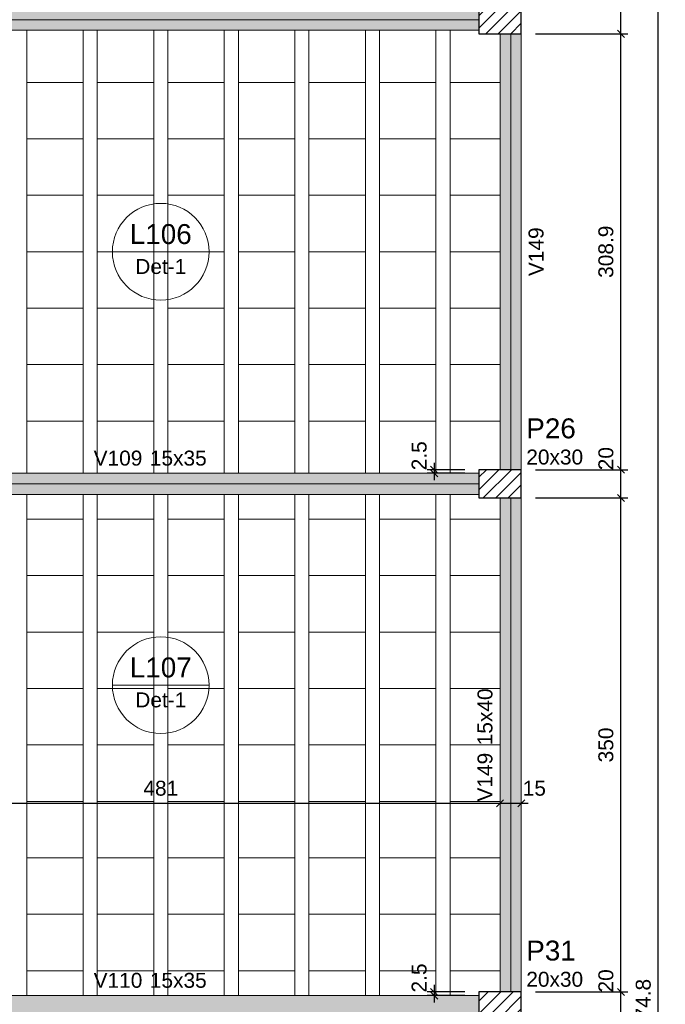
# Model space of a CAD drawing. Header units: millimetres. Extents: x 0 to 119, y 0 to 84.
# Tile 31 of 35: x 72.5 to 81.66, y 54.75 to 68.71. Entities that reach past the tile are written whole.
import ezdxf

# ---------------------------------------------------------------- set-up
doc = ezdxf.new("R2010")
doc.units = ezdxf.units.MM
doc.header["$MEASUREMENT"] = 0
doc.linetypes.add('NULL', pattern=[0])
doc.layers.get('0').update_dxf_attribs({"lineweight": 18})
for name, color, linetype, lineweight in [('FO-Cotas', 5, 'Continuous', 5), ('FO-Eixos', 5, 'Continuous', 5), ('FO-Hachura pilar que passa', 19, 'Continuous', 5), ('FO-Hachura viga', 43, 'Continuous', 5), ('FO-Hachuras das lajes', 1, 'Continuous', 20), ('FO-Pilares', 4, 'Continuous', 30), ('FO-Textos das lajes', 3, 'Continuous', 20), ('FO-Textos das vigas', 7, 'Continuous', 5), ('FO-Textos dos pilares', 7, 'Continuous', 5), ('FO-Vigas', 1, 'Continuous', 20)]:
    doc.layers.add(name, color=color, linetype=linetype, lineweight=lineweight)
doc.styles.add('Arial', font='txt')
doc.dimstyles.new('UM_50.000000', dxfattribs={"dimtxt": 0.18, "dimasz": 0.1, "dimexe": 0.1, "dimexo": 0.2, "dimgap": 0, "dimtad": 1, "dimtih": 1, "dimtoh": 1, "dimdec": 1, "dimlfac": 50, "dimzin": 0, "dimdsep": 46, "dimtxsty": 'Standard', "dimcen": 0.09, "dimdle": 0.1, "dimadec": 1, "dimazin": 2, "dimtfac": 1, "dimtdec": 4, "dimtofl": 0, "dimtmove": 0, "dimatfit": 3, "dimfxl": 1, "dimtolj": 1, "dimarcsym": 0})

# ---------------------------------------------------------------- blocks, each defined once
blk = doc.blocks.new('_Oblique')
at = {"color": 0, "linetype": 'ByBlock', "lineweight": -2}
blk.add_line((-0.5, -0.5), (0.5, 0.5), dxfattribs=at)
blk = doc.blocks.new('*D70')
at = {"layer": 'Defpoints', "color": 0}
for p in [(79.615, 54.928), (81.027, 54.928), (79.615, 54.528)]:
    blk.add_point(p, dxfattribs=at)
at = {"layer": 'FO-Cotas', "color": 0, "lineweight": -2}
for p, q in [((81.027, 54.428), (81.027, 55.028)), ((79.815, 54.928), (81.127, 54.928)), ((79.815, 54.528), (81.127, 54.528))]:
    blk.add_line(p, q, dxfattribs=at)
at = {"layer": 'FO-Cotas', "color": 0, "lineweight": -2, "xscale": 0.1, "yscale": 0.1, "zscale": 0.1}
for p, rotation in [((81.027, 54.928), 90), ((81.027, 54.528), 270)]:
    blk.add_blockref('_Oblique', p, dxfattribs=dict(at, rotation=rotation))
at = {"layer": 'FO-Cotas', "color": 7, "insert": (80.815, 55.085), "char_height": 0.2118, "attachment_point": 5, "rotation": 90, "style": 'Arial'}
blk.add_mtext('\\A1;20', dxfattribs=at)
blk = doc.blocks.new('*D71')
at = {"layer": 'Defpoints', "color": 0}
for p in [(79.615, 61.928), (81.027, 61.928), (79.615, 54.928)]:
    blk.add_point(p, dxfattribs=at)
at = {"layer": 'FO-Cotas', "color": 0, "lineweight": -2}
for p, q in [((81.027, 54.828), (81.027, 62.028)), ((79.815, 61.928), (81.127, 61.928)), ((79.815, 54.928), (81.127, 54.928))]:
    blk.add_line(p, q, dxfattribs=at)
at = {"layer": 'FO-Cotas', "color": 0, "lineweight": -2, "xscale": 0.1, "yscale": 0.1, "zscale": 0.1}
for p, rotation in [((81.027, 61.928), 90), ((81.027, 54.928), 270)]:
    blk.add_blockref('_Oblique', p, dxfattribs=dict(at, rotation=rotation))
at = {"layer": 'FO-Cotas', "color": 7, "insert": (80.815, 58.428), "char_height": 0.2118, "attachment_point": 5, "rotation": 90, "style": 'Arial'}
blk.add_mtext('\\A1;350', dxfattribs=at)
blk = doc.blocks.new('*D72')
at = {"layer": 'Defpoints', "color": 0}
for p in [(79.615, 62.328), (81.027, 62.328), (79.615, 61.928)]:
    blk.add_point(p, dxfattribs=at)
at = {"layer": 'FO-Cotas', "color": 0, "lineweight": -2}
for p, q in [((81.027, 61.828), (81.027, 62.428)), ((79.815, 62.328), (81.127, 62.328)), ((79.815, 61.928), (81.127, 61.928))]:
    blk.add_line(p, q, dxfattribs=at)
at = {"layer": 'FO-Cotas', "color": 0, "lineweight": -2, "xscale": 0.1, "yscale": 0.1, "zscale": 0.1}
for p, rotation in [((81.027, 62.328), 90), ((81.027, 61.928), 270)]:
    blk.add_blockref('_Oblique', p, dxfattribs=dict(at, rotation=rotation))
at = {"layer": 'FO-Cotas', "color": 7, "insert": (80.815, 62.485), "char_height": 0.2118, "attachment_point": 5, "rotation": 90, "style": 'Arial'}
blk.add_mtext('\\A1;20', dxfattribs=at)
blk = doc.blocks.new('*D73')
at = {"layer": 'Defpoints', "color": 0}
for p in [(79.615, 68.505), (81.027, 68.505), (79.615, 62.328)]:
    blk.add_point(p, dxfattribs=at)
at = {"layer": 'FO-Cotas', "color": 0, "lineweight": -2}
for p, q in [((79.815, 68.505), (81.127, 68.505)), ((81.027, 62.228), (81.027, 68.605)), ((79.815, 62.328), (81.127, 62.328))]:
    blk.add_line(p, q, dxfattribs=at)
at = {"layer": 'FO-Cotas', "color": 0, "lineweight": -2, "xscale": 0.1, "yscale": 0.1, "zscale": 0.1}
for p, rotation in [((81.027, 68.505), 90), ((81.027, 62.328), 270)]:
    blk.add_blockref('_Oblique', p, dxfattribs=dict(at, rotation=rotation))
at = {"layer": 'FO-Cotas', "color": 7, "insert": (80.815, 65.417), "char_height": 0.2118, "attachment_point": 5, "rotation": 90, "style": 'Arial'}
blk.add_mtext('\\A1;308.9', dxfattribs=at)
blk = doc.blocks.new('*D74')
at = {"layer": 'Defpoints', "color": 0}
for p in [(79.615, 68.905), (81.027, 68.905), (79.615, 68.505)]:
    blk.add_point(p, dxfattribs=at)
at = {"layer": 'FO-Cotas', "color": 0, "lineweight": -2}
for p, q in [((81.027, 68.405), (81.027, 69.005)), ((79.815, 68.905), (81.127, 68.905)), ((79.815, 68.505), (81.127, 68.505))]:
    blk.add_line(p, q, dxfattribs=at)
at = {"layer": 'FO-Cotas', "color": 0, "lineweight": -2, "xscale": 0.1, "yscale": 0.1, "zscale": 0.1}
for p, rotation in [((81.027, 68.905), 90), ((81.027, 68.505), 270)]:
    blk.add_blockref('_Oblique', p, dxfattribs=dict(at, rotation=rotation))
at = {"layer": 'FO-Cotas', "color": 7, "insert": (80.815, 69.063), "char_height": 0.2118, "attachment_point": 5, "rotation": 90, "style": 'Arial'}
blk.add_mtext('\\A1;20', dxfattribs=at)
blk = doc.blocks.new('*D79')
at = {"layer": 'Defpoints', "color": 0}
for p in [(79.615, 75.408), (81.557, 75.408), (79.615, 33.913)]:
    blk.add_point(p, dxfattribs=at)
at = {"layer": 'FO-Cotas', "color": 0, "lineweight": -2}
for p, q in [((81.557, 33.813), (81.557, 75.508)), ((79.815, 75.408), (81.657, 75.408)), ((79.815, 33.913), (81.657, 33.913))]:
    blk.add_line(p, q, dxfattribs=at)
at = {"layer": 'FO-Cotas', "color": 0, "lineweight": -2, "xscale": 0.1, "yscale": 0.1, "zscale": 0.1}
for p, rotation in [((81.557, 75.408), 90), ((81.557, 33.913), 270)]:
    blk.add_blockref('_Oblique', p, dxfattribs=dict(at, rotation=rotation))
at = {"layer": 'FO-Cotas', "color": 7, "insert": (81.345, 54.661), "char_height": 0.2118, "attachment_point": 5, "rotation": 90, "style": 'Arial'}
blk.add_mtext('\\A1;2074.8', dxfattribs=at)
blk = doc.blocks.new('*D116')
at = {"layer": 'Defpoints', "color": 0}
for p in [(69.695, 57.602), (79.315, 57.602), (79.315, 57.602)]:
    blk.add_point(p, dxfattribs=at)
at = {"layer": 'FO-Cotas', "color": 0, "lineweight": -2}
blk.add_line((69.595, 57.602), (79.415, 57.602), dxfattribs=at)
at = {"layer": 'FO-Cotas', "color": 0, "lineweight": -2, "xscale": 0.1, "yscale": 0.1, "zscale": 0.1, "rotation": 180}
blk.add_blockref('_Oblique', (69.695, 57.602), dxfattribs=at)
at = {"layer": 'FO-Cotas', "color": 0, "lineweight": -2, "xscale": 0.1, "yscale": 0.1, "zscale": 0.1}
blk.add_blockref('_Oblique', (79.315, 57.602), dxfattribs=at)
at = {"layer": 'FO-Cotas', "color": 7, "insert": (74.505, 57.814), "char_height": 0.2118, "attachment_point": 5, "rotation": 0.0057, "style": 'Arial'}
blk.add_mtext('\\A1;481', dxfattribs=at)
blk = doc.blocks.new('*D117')
at = {"layer": 'Defpoints', "color": 0}
for p in [(79.315, 57.602), (79.615, 57.602), (79.615, 57.602)]:
    blk.add_point(p, dxfattribs=at)
at = {"layer": 'FO-Cotas', "color": 0, "lineweight": -2}
blk.add_line((79.215, 57.602), (79.715, 57.602), dxfattribs=at)
at = {"layer": 'FO-Cotas', "color": 0, "lineweight": -2, "xscale": 0.1, "yscale": 0.1, "zscale": 0.1, "rotation": 180}
blk.add_blockref('_Oblique', (79.315, 57.602), dxfattribs=at)
at = {"layer": 'FO-Cotas', "color": 0, "lineweight": -2, "xscale": 0.1, "yscale": 0.1, "zscale": 0.1}
blk.add_blockref('_Oblique', (79.615, 57.602), dxfattribs=at)
at = {"layer": 'FO-Cotas', "color": 7, "insert": (79.8, 57.814), "char_height": 0.2118, "attachment_point": 5, "rotation": 0.0057, "style": 'Arial'}
blk.add_mtext('\\A1;15', dxfattribs=at)
blk = doc.blocks.new('*D223')
at = {"layer": 'Defpoints', "color": 0}
for p in [(78.38, 62.278), (79.015, 62.328), (79.015, 62.278)]:
    blk.add_point(p, dxfattribs=at)
at = {"layer": 'FO-Cotas', "color": 0, "lineweight": -2}
for p, q in [((78.38, 62.428), (78.38, 62.178)), ((78.815, 62.328), (78.28, 62.328)), ((78.815, 62.278), (78.28, 62.278))]:
    blk.add_line(p, q, dxfattribs=at)
at = {"layer": 'FO-Cotas', "color": 0, "lineweight": -2, "xscale": 0.1, "yscale": 0.1, "zscale": 0.1}
for p, rotation in [((78.38, 62.328), 90), ((78.38, 62.278), 270)]:
    blk.add_blockref('_Oblique', p, dxfattribs=dict(at, rotation=rotation))
at = {"layer": 'FO-Cotas', "color": 7, "insert": (78.168, 62.526), "char_height": 0.2118, "attachment_point": 5, "rotation": 90, "style": 'Arial'}
blk.add_mtext('\\A1;2.5', dxfattribs=at)
blk = doc.blocks.new('*D226')
at = {"layer": 'Defpoints', "color": 0}
for p in [(78.38, 54.878), (79.015, 54.928), (79.015, 54.878)]:
    blk.add_point(p, dxfattribs=at)
at = {"layer": 'FO-Cotas', "color": 0, "lineweight": -2}
for p, q in [((78.38, 55.028), (78.38, 54.778)), ((78.815, 54.928), (78.28, 54.928)), ((78.815, 54.878), (78.28, 54.878))]:
    blk.add_line(p, q, dxfattribs=at)
at = {"layer": 'FO-Cotas', "color": 0, "lineweight": -2, "xscale": 0.1, "yscale": 0.1, "zscale": 0.1}
for p, rotation in [((78.38, 54.928), 90), ((78.38, 54.878), 270)]:
    blk.add_blockref('_Oblique', p, dxfattribs=dict(at, rotation=rotation))
at = {"layer": 'FO-Cotas', "color": 7, "insert": (78.168, 55.126), "char_height": 0.2118, "attachment_point": 5, "rotation": 90, "style": 'Arial'}
blk.add_mtext('\\A1;2.5', dxfattribs=at)

msp = doc.modelspace()

# ---------------------------------------------------------------- hatches: boundary and pattern name
at = {"layer": 'FO-Hachura pilar que passa', "linetype": 'Continuous'}
h = msp.add_hatch(dxfattribs=at)
h.set_pattern_fill('ANSI31', color=19, style=0)
h.paths.add_polyline_path([(79.0148, 68.9054), (79.0148, 68.7054), (79.0148, 68.5054), (79.3148, 68.5054), (79.6148, 68.5054), (79.6148, 68.7054), (79.6148, 68.9054), (79.3148, 68.9054)])
h = msp.add_hatch(dxfattribs=at)
h.set_pattern_fill('ANSI31', color=19, style=0)
h.paths.add_polyline_path([(79.0152, 62.3282), (79.0152, 62.1282), (79.0152, 61.9282), (79.3152, 61.9282), (79.6152, 61.9282), (79.6152, 62.1282), (79.6152, 62.3282), (79.3152, 62.3282)])
h = msp.add_hatch(dxfattribs=at)
h.set_pattern_fill('ANSI31', color=19, style=0)
h.paths.add_polyline_path([(79.0152, 54.9282), (79.0152, 54.7282), (79.0152, 54.5282), (79.3152, 54.5282), (79.6152, 54.5282), (79.6152, 54.7282), (79.6152, 54.9282), (79.3152, 54.9282)])
at = {"layer": 'FO-Hachura viga', "linetype": 'Continuous'}
for points in [[(79.0146, 68.8554), (79.0146, 68.8554), (69.6942, 68.8554), (69.6942, 68.5554), (79.0146, 68.5554), (79.0146, 68.8554)], [(79.615, 68.5054), (79.615, 68.5054), (79.315, 68.5054), (79.315, 62.328), (79.615, 62.328), (79.615, 68.5054)], [(79.0152, 62.278), (79.0152, 62.278), (69.6946, 62.278), (69.6946, 61.978), (79.0152, 61.978), (79.0152, 62.278)], [(79.615, 61.928), (79.615, 61.928), (79.315, 61.928), (79.315, 54.9282), (79.615, 54.9282), (79.615, 61.928)], [(79.0152, 54.8782), (79.0152, 54.8782), (69.6946, 54.8782), (69.6946, 54.5782), (79.0152, 54.5782), (79.0152, 54.8782)]]:
    msp.add_hatch(color=43, dxfattribs=at).paths.add_polyline_path(points)

# ---------------------------------------------------------------- linework, layer by layer
at = {"layer": 'FO-Eixos'}
for p, q in [((69.6942, 68.7054), (79.0148, 68.7054)), ((79.465, 62.3282), (79.465, 68.5054)), ((69.6946, 62.1282), (79.0152, 62.1282)), ((79.465, 54.9282), (79.465, 61.9282))]:
    msp.add_line(p, q, dxfattribs=at)
for points in [[(72.605, 68.5552), (72.605, 67.8172), (73.405, 67.8172), (73.405, 68.5552)], [(73.605, 68.5552), (73.605, 67.8172), (74.405, 67.8172), (74.405, 68.5552)], [(74.605, 68.5552), (74.605, 67.8172), (75.405, 67.8172), (75.405, 68.5552)], [(75.605, 68.5552), (75.605, 67.8172), (76.405, 67.8172), (76.405, 68.5552)], [(76.605, 68.5552), (76.605, 67.8172), (77.405, 67.8172), (77.405, 68.5552)], [(77.605, 68.5552), (77.605, 67.8172), (78.405, 67.8172), (78.405, 68.5552)], [(78.605, 68.5552), (78.605, 67.8172), (79.315, 67.8172)], [(79.315, 67.8172), (78.605, 67.8172), (78.605, 67.0172), (79.315, 67.0172)], [(79.315, 67.0172), (78.605, 67.0172), (78.605, 66.2172), (79.315, 66.2172)], [(79.315, 66.2172), (78.605, 66.2172), (78.605, 65.4172), (79.315, 65.4172)], [(79.315, 65.4172), (78.605, 65.4172), (78.605, 64.6172), (79.315, 64.6172)], [(79.315, 64.6172), (78.605, 64.6172), (78.605, 63.8172), (79.315, 63.8172)], [(79.315, 63.8172), (78.605, 63.8172), (78.605, 63.0172), (79.315, 63.0172)], [(73.405, 62.2782), (73.405, 63.0172), (72.605, 63.0172), (72.605, 62.2782)], [(74.405, 62.2782), (74.405, 63.0172), (73.605, 63.0172), (73.605, 62.2782)], [(75.405, 62.2782), (75.405, 63.0172), (74.605, 63.0172), (74.605, 62.2782)], [(76.405, 62.2782), (76.405, 63.0172), (75.605, 63.0172), (75.605, 62.2782)], [(77.405, 62.2782), (77.405, 63.0172), (76.605, 63.0172), (76.605, 62.2782)], [(78.405, 62.2782), (78.405, 63.0172), (77.605, 63.0172), (77.605, 62.2782)], [(79.315, 63.0172), (78.605, 63.0172), (78.605, 62.2782)], [(72.605, 61.9782), (72.605, 61.6282), (73.405, 61.6282), (73.405, 61.9782)], [(73.605, 61.9782), (73.605, 61.6282), (74.405, 61.6282), (74.405, 61.9782)], [(74.605, 61.9782), (74.605, 61.6282), (75.405, 61.6282), (75.405, 61.9782)], [(75.605, 61.9782), (75.605, 61.6282), (76.405, 61.6282), (76.405, 61.9782)], [(76.605, 61.9782), (76.605, 61.6282), (77.405, 61.6282), (77.405, 61.9782)], [(77.605, 61.9782), (77.605, 61.6282), (78.405, 61.6282), (78.405, 61.9782)], [(78.605, 61.9782), (78.605, 61.6282), (79.315, 61.6282)], [(79.315, 61.6282), (78.605, 61.6282), (78.605, 60.8282), (79.315, 60.8282)], [(79.315, 60.8282), (78.605, 60.8282), (78.605, 60.0282), (79.315, 60.0282)], [(79.315, 60.0282), (78.605, 60.0282), (78.605, 59.2282), (79.315, 59.2282)], [(79.315, 59.2282), (78.605, 59.2282), (78.605, 58.4282), (79.315, 58.4282)], [(79.315, 58.4282), (78.605, 58.4282), (78.605, 57.6282), (79.315, 57.6282)], [(79.315, 57.6282), (78.605, 57.6282), (78.605, 56.8282), (79.315, 56.8282)], [(79.315, 56.8282), (78.605, 56.8282), (78.605, 56.0282), (79.315, 56.0282)], [(79.315, 56.0282), (78.605, 56.0282), (78.605, 55.2282), (79.315, 55.2282)], [(73.405, 54.8782), (73.405, 55.2282), (72.605, 55.2282), (72.605, 54.8782)], [(74.405, 54.8782), (74.405, 55.2282), (73.605, 55.2282), (73.605, 54.8782)], [(75.405, 54.8782), (75.405, 55.2282), (74.605, 55.2282), (74.605, 54.8782)], [(76.405, 54.8782), (76.405, 55.2282), (75.605, 55.2282), (75.605, 54.8782)], [(77.405, 54.8782), (77.405, 55.2282), (76.605, 55.2282), (76.605, 54.8782)], [(78.405, 54.8782), (78.405, 55.2282), (77.605, 55.2282), (77.605, 54.8782)], [(79.315, 55.2282), (78.605, 55.2282), (78.605, 54.8782)]]:
    msp.add_lwpolyline(points, dxfattribs=at)
for points in [[(73.405, 67.0172), (73.405, 67.8172), (72.605, 67.8172), (72.605, 67.0172), (73.405, 67.0172)], [(74.405, 67.0172), (74.405, 67.8172), (73.605, 67.8172), (73.605, 67.0172), (74.405, 67.0172)], [(75.405, 67.0172), (75.405, 67.8172), (74.605, 67.8172), (74.605, 67.0172), (75.405, 67.0172)], [(76.405, 67.0172), (76.405, 67.8172), (75.605, 67.8172), (75.605, 67.0172), (76.405, 67.0172)], [(77.405, 67.0172), (77.405, 67.8172), (76.605, 67.8172), (76.605, 67.0172), (77.405, 67.0172)], [(78.405, 67.0172), (78.405, 67.8172), (77.605, 67.8172), (77.605, 67.0172), (78.405, 67.0172)], [(73.405, 66.2172), (73.405, 67.0172), (72.605, 67.0172), (72.605, 66.2172), (73.405, 66.2172)], [(74.405, 66.2172), (74.405, 67.0172), (73.605, 67.0172), (73.605, 66.2172), (74.405, 66.2172)], [(75.405, 66.2172), (75.405, 67.0172), (74.605, 67.0172), (74.605, 66.2172), (75.405, 66.2172)], [(76.405, 66.2172), (76.405, 67.0172), (75.605, 67.0172), (75.605, 66.2172), (76.405, 66.2172)], [(77.405, 66.2172), (77.405, 67.0172), (76.605, 67.0172), (76.605, 66.2172), (77.405, 66.2172)], [(78.405, 66.2172), (78.405, 67.0172), (77.605, 67.0172), (77.605, 66.2172), (78.405, 66.2172)], [(73.405, 65.4172), (73.405, 66.2172), (72.605, 66.2172), (72.605, 65.4172), (73.405, 65.4172)], [(74.405, 65.4172), (74.405, 66.2172), (73.605, 66.2172), (73.605, 65.4172), (74.405, 65.4172)], [(75.405, 65.4172), (75.405, 66.2172), (74.605, 66.2172), (74.605, 65.4172), (75.405, 65.4172)], [(76.405, 65.4172), (76.405, 66.2172), (75.605, 66.2172), (75.605, 65.4172), (76.405, 65.4172)], [(77.405, 65.4172), (77.405, 66.2172), (76.605, 66.2172), (76.605, 65.4172), (77.405, 65.4172)], [(78.405, 65.4172), (78.405, 66.2172), (77.605, 66.2172), (77.605, 65.4172), (78.405, 65.4172)], [(73.405, 64.6172), (73.405, 65.4172), (72.605, 65.4172), (72.605, 64.6172), (73.405, 64.6172)], [(74.405, 64.6172), (74.405, 65.4172), (73.605, 65.4172), (73.605, 64.6172), (74.405, 64.6172)], [(75.405, 64.6172), (75.405, 65.4172), (74.605, 65.4172), (74.605, 64.6172), (75.405, 64.6172)], [(76.405, 64.6172), (76.405, 65.4172), (75.605, 65.4172), (75.605, 64.6172), (76.405, 64.6172)], [(77.405, 64.6172), (77.405, 65.4172), (76.605, 65.4172), (76.605, 64.6172), (77.405, 64.6172)], [(78.405, 64.6172), (78.405, 65.4172), (77.605, 65.4172), (77.605, 64.6172), (78.405, 64.6172)], [(73.405, 63.8172), (73.405, 64.6172), (72.605, 64.6172), (72.605, 63.8172), (73.405, 63.8172)], [(74.405, 63.8172), (74.405, 64.6172), (73.605, 64.6172), (73.605, 63.8172), (74.405, 63.8172)], [(75.405, 63.8172), (75.405, 64.6172), (74.605, 64.6172), (74.605, 63.8172), (75.405, 63.8172)], [(76.405, 63.8172), (76.405, 64.6172), (75.605, 64.6172), (75.605, 63.8172), (76.405, 63.8172)], [(77.405, 63.8172), (77.405, 64.6172), (76.605, 64.6172), (76.605, 63.8172), (77.405, 63.8172)], [(78.405, 63.8172), (78.405, 64.6172), (77.605, 64.6172), (77.605, 63.8172), (78.405, 63.8172)], [(73.405, 63.0172), (73.405, 63.8172), (72.605, 63.8172), (72.605, 63.0172), (73.405, 63.0172)], [(74.405, 63.0172), (74.405, 63.8172), (73.605, 63.8172), (73.605, 63.0172), (74.405, 63.0172)], [(75.405, 63.0172), (75.405, 63.8172), (74.605, 63.8172), (74.605, 63.0172), (75.405, 63.0172)], [(76.405, 63.0172), (76.405, 63.8172), (75.605, 63.8172), (75.605, 63.0172), (76.405, 63.0172)], [(77.405, 63.0172), (77.405, 63.8172), (76.605, 63.8172), (76.605, 63.0172), (77.405, 63.0172)], [(78.405, 63.0172), (78.405, 63.8172), (77.605, 63.8172), (77.605, 63.0172), (78.405, 63.0172)], [(73.405, 60.8282), (73.405, 61.6282), (72.605, 61.6282), (72.605, 60.8282), (73.405, 60.8282)], [(74.405, 60.8282), (74.405, 61.6282), (73.605, 61.6282), (73.605, 60.8282), (74.405, 60.8282)], [(75.405, 60.8282), (75.405, 61.6282), (74.605, 61.6282), (74.605, 60.8282), (75.405, 60.8282)], [(76.405, 60.8282), (76.405, 61.6282), (75.605, 61.6282), (75.605, 60.8282), (76.405, 60.8282)], [(77.405, 60.8282), (77.405, 61.6282), (76.605, 61.6282), (76.605, 60.8282), (77.405, 60.8282)], [(78.405, 60.8282), (78.405, 61.6282), (77.605, 61.6282), (77.605, 60.8282), (78.405, 60.8282)], [(73.405, 60.0282), (73.405, 60.8282), (72.605, 60.8282), (72.605, 60.0282), (73.405, 60.0282)], [(74.405, 60.0282), (74.405, 60.8282), (73.605, 60.8282), (73.605, 60.0282), (74.405, 60.0282)], [(75.405, 60.0282), (75.405, 60.8282), (74.605, 60.8282), (74.605, 60.0282), (75.405, 60.0282)], [(76.405, 60.0282), (76.405, 60.8282), (75.605, 60.8282), (75.605, 60.0282), (76.405, 60.0282)], [(77.405, 60.0282), (77.405, 60.8282), (76.605, 60.8282), (76.605, 60.0282), (77.405, 60.0282)], [(78.405, 60.0282), (78.405, 60.8282), (77.605, 60.8282), (77.605, 60.0282), (78.405, 60.0282)], [(73.405, 59.2282), (73.405, 60.0282), (72.605, 60.0282), (72.605, 59.2282), (73.405, 59.2282)], [(74.405, 59.2282), (74.405, 60.0282), (73.605, 60.0282), (73.605, 59.2282), (74.405, 59.2282)], [(75.405, 59.2282), (75.405, 60.0282), (74.605, 60.0282), (74.605, 59.2282), (75.405, 59.2282)], [(76.405, 59.2282), (76.405, 60.0282), (75.605, 60.0282), (75.605, 59.2282), (76.405, 59.2282)], [(77.405, 59.2282), (77.405, 60.0282), (76.605, 60.0282), (76.605, 59.2282), (77.405, 59.2282)], [(78.405, 59.2282), (78.405, 60.0282), (77.605, 60.0282), (77.605, 59.2282), (78.405, 59.2282)], [(73.405, 58.4282), (73.405, 59.2282), (72.605, 59.2282), (72.605, 58.4282), (73.405, 58.4282)], [(74.405, 58.4282), (74.405, 59.2282), (73.605, 59.2282), (73.605, 58.4282), (74.405, 58.4282)], [(75.405, 58.4282), (75.405, 59.2282), (74.605, 59.2282), (74.605, 58.4282), (75.405, 58.4282)], [(76.405, 58.4282), (76.405, 59.2282), (75.605, 59.2282), (75.605, 58.4282), (76.405, 58.4282)], [(77.405, 58.4282), (77.405, 59.2282), (76.605, 59.2282), (76.605, 58.4282), (77.405, 58.4282)], [(78.405, 58.4282), (78.405, 59.2282), (77.605, 59.2282), (77.605, 58.4282), (78.405, 58.4282)], [(73.405, 57.6282), (73.405, 58.4282), (72.605, 58.4282), (72.605, 57.6282), (73.405, 57.6282)], [(74.405, 57.6282), (74.405, 58.4282), (73.605, 58.4282), (73.605, 57.6282), (74.405, 57.6282)], [(75.405, 57.6282), (75.405, 58.4282), (74.605, 58.4282), (74.605, 57.6282), (75.405, 57.6282)], [(76.405, 57.6282), (76.405, 58.4282), (75.605, 58.4282), (75.605, 57.6282), (76.405, 57.6282)], [(77.405, 57.6282), (77.405, 58.4282), (76.605, 58.4282), (76.605, 57.6282), (77.405, 57.6282)], [(78.405, 57.6282), (78.405, 58.4282), (77.605, 58.4282), (77.605, 57.6282), (78.405, 57.6282)], [(73.405, 56.8282), (73.405, 57.6282), (72.605, 57.6282), (72.605, 56.8282), (73.405, 56.8282)], [(74.405, 56.8282), (74.405, 57.6282), (73.605, 57.6282), (73.605, 56.8282), (74.405, 56.8282)], [(75.405, 56.8282), (75.405, 57.6282), (74.605, 57.6282), (74.605, 56.8282), (75.405, 56.8282)], [(76.405, 56.8282), (76.405, 57.6282), (75.605, 57.6282), (75.605, 56.8282), (76.405, 56.8282)], [(77.405, 56.8282), (77.405, 57.6282), (76.605, 57.6282), (76.605, 56.8282), (77.405, 56.8282)], [(78.405, 56.8282), (78.405, 57.6282), (77.605, 57.6282), (77.605, 56.8282), (78.405, 56.8282)], [(73.405, 56.0282), (73.405, 56.8282), (72.605, 56.8282), (72.605, 56.0282), (73.405, 56.0282)], [(74.405, 56.0282), (74.405, 56.8282), (73.605, 56.8282), (73.605, 56.0282), (74.405, 56.0282)], [(75.405, 56.0282), (75.405, 56.8282), (74.605, 56.8282), (74.605, 56.0282), (75.405, 56.0282)], [(76.405, 56.0282), (76.405, 56.8282), (75.605, 56.8282), (75.605, 56.0282), (76.405, 56.0282)], [(77.405, 56.0282), (77.405, 56.8282), (76.605, 56.8282), (76.605, 56.0282), (77.405, 56.0282)], [(78.405, 56.0282), (78.405, 56.8282), (77.605, 56.8282), (77.605, 56.0282), (78.405, 56.0282)], [(73.405, 55.2282), (73.405, 56.0282), (72.605, 56.0282), (72.605, 55.2282), (73.405, 55.2282)], [(74.405, 55.2282), (74.405, 56.0282), (73.605, 56.0282), (73.605, 55.2282), (74.405, 55.2282)], [(75.405, 55.2282), (75.405, 56.0282), (74.605, 56.0282), (74.605, 55.2282), (75.405, 55.2282)], [(76.405, 55.2282), (76.405, 56.0282), (75.605, 56.0282), (75.605, 55.2282), (76.405, 55.2282)], [(77.405, 55.2282), (77.405, 56.0282), (76.605, 56.0282), (76.605, 55.2282), (77.405, 55.2282)], [(78.405, 55.2282), (78.405, 56.0282), (77.605, 56.0282), (77.605, 55.2282), (78.405, 55.2282)]]:
    msp.add_lwpolyline(points, close=True, dxfattribs=at)
at = {"layer": 'FO-Hachuras das lajes'}
for p, q in [((72.605, 68.5052), (72.605, 68.5552)), ((73.405, 68.5052), (73.405, 68.5552)), ((73.605, 68.5052), (73.605, 68.5552)), ((74.405, 68.5052), (74.405, 68.5552)), ((74.605, 68.5052), (74.605, 68.5552)), ((75.405, 68.5052), (75.405, 68.5552)), ((75.605, 68.5052), (75.605, 68.5552)), ((76.405, 68.5052), (76.405, 68.5552)), ((76.605, 68.5052), (76.605, 68.5552)), ((77.405, 68.5052), (77.405, 68.5552)), ((77.605, 68.5052), (77.605, 68.5552)), ((78.405, 68.5052), (78.405, 68.5552)), ((78.605, 68.5052), (78.605, 68.5552)), ((72.605, 62.3282), (72.605, 68.5052)), ((73.405, 62.3282), (73.405, 68.5052)), ((73.605, 62.3282), (73.605, 68.5052)), ((74.405, 62.3282), (74.405, 68.5052)), ((74.605, 62.3282), (74.605, 68.5052)), ((75.405, 62.3282), (75.405, 68.5052)), ((75.605, 62.3282), (75.605, 68.5052)), ((76.405, 62.3282), (76.405, 68.5052)), ((76.605, 62.3282), (76.605, 68.5052)), ((77.405, 62.3282), (77.405, 68.5052)), ((77.605, 62.3282), (77.605, 68.5052)), ((78.405, 62.3282), (78.405, 68.5052)), ((78.605, 62.3282), (78.605, 68.5052)), ((72.605, 62.2782), (72.605, 62.3282)), ((73.405, 62.2782), (73.405, 62.3282)), ((73.605, 62.2782), (73.605, 62.3282)), ((74.405, 62.2782), (74.405, 62.3282)), ((74.605, 62.2782), (74.605, 62.3282)), ((75.405, 62.2782), (75.405, 62.3282)), ((75.605, 62.2782), (75.605, 62.3282)), ((76.405, 62.2782), (76.405, 62.3282)), ((76.605, 62.2782), (76.605, 62.3282)), ((77.405, 62.2782), (77.405, 62.3282)), ((77.605, 62.2782), (77.605, 62.3282)), ((78.405, 62.2782), (78.405, 62.3282)), ((78.605, 62.2782), (78.605, 62.3282)), ((72.605, 61.9282), (72.605, 61.9782)), ((73.405, 61.9282), (73.405, 61.9782)), ((73.605, 61.9282), (73.605, 61.9782)), ((74.405, 61.9282), (74.405, 61.9782)), ((74.605, 61.9282), (74.605, 61.9782)), ((75.405, 61.9282), (75.405, 61.9782)), ((75.605, 61.9282), (75.605, 61.9782)), ((76.405, 61.9282), (76.405, 61.9782)), ((76.605, 61.9282), (76.605, 61.9782)), ((77.405, 61.9282), (77.405, 61.9782)), ((77.605, 61.9282), (77.605, 61.9782)), ((78.405, 61.9282), (78.405, 61.9782)), ((78.605, 61.9282), (78.605, 61.9782)), ((72.605, 54.9282), (72.605, 61.9282)), ((73.405, 54.9282), (73.405, 61.9282)), ((73.605, 54.9282), (73.605, 61.9282)), ((74.405, 54.9282), (74.405, 61.9282)), ((74.605, 54.9282), (74.605, 61.9282)), ((75.405, 54.9282), (75.405, 61.9282)), ((75.605, 54.9282), (75.605, 61.9282)), ((76.405, 54.9282), (76.405, 61.9282)), ((76.605, 54.9282), (76.605, 61.9282)), ((77.405, 54.9282), (77.405, 61.9282)), ((77.605, 54.9282), (77.605, 61.9282)), ((78.405, 54.9282), (78.405, 61.9282)), ((78.605, 54.9282), (78.605, 61.9282)), ((72.605, 54.8782), (72.605, 54.9282)), ((73.405, 54.8782), (73.405, 54.9282)), ((73.605, 54.8782), (73.605, 54.9282)), ((74.405, 54.8782), (74.405, 54.9282)), ((74.605, 54.8782), (74.605, 54.9282)), ((75.405, 54.8782), (75.405, 54.9282)), ((75.605, 54.8782), (75.605, 54.9282)), ((76.405, 54.8782), (76.405, 54.9282)), ((76.605, 54.8782), (76.605, 54.9282)), ((77.405, 54.8782), (77.405, 54.9282)), ((77.605, 54.8782), (77.605, 54.9282)), ((78.405, 54.8782), (78.405, 54.9282)), ((78.605, 54.8782), (78.605, 54.9282))]:
    msp.add_line(p, q, dxfattribs=at)
at = {"layer": 'FO-Pilares'}
for points in [[(79.0148, 68.9054), (79.0148, 68.7054), (79.0148, 68.5054), (79.3148, 68.5054), (79.6148, 68.5054), (79.6148, 68.7054), (79.6148, 68.9054), (79.3148, 68.9054), (79.0148, 68.9054)], [(79.0152, 62.3282), (79.0152, 62.1282), (79.0152, 61.9282), (79.3152, 61.9282), (79.6152, 61.9282), (79.6152, 62.1282), (79.6152, 62.3282), (79.3152, 62.3282), (79.0152, 62.3282)], [(79.0152, 54.9282), (79.0152, 54.7282), (79.0152, 54.5282), (79.3152, 54.5282), (79.6152, 54.5282), (79.6152, 54.7282), (79.6152, 54.9282), (79.3152, 54.9282), (79.0152, 54.9282)]]:
    msp.add_lwpolyline(points, close=True, dxfattribs=at)
at = {"layer": 'FO-Textos das lajes'}
for p, q in [((73.8192, 65.4168), (75.19, 65.4168)), ((73.8194, 59.2754), (75.1902, 59.2754))]:
    msp.add_line(p, q, dxfattribs=at)
for centre in [(74.5046, 65.4168), (74.5048, 59.2754)]:
    msp.add_circle(centre, 0.6854, dxfattribs=at)
at = {"layer": 'FO-Vigas'}
for p, q in [((69.6942, 68.5554), (79.0148, 68.5554)), ((79.315, 62.3282), (79.315, 68.5054)), ((79.615, 62.3282), (79.615, 68.5054)), ((69.6946, 62.2782), (79.0152, 62.2782)), ((69.6946, 61.9782), (79.0152, 61.9782)), ((79.315, 54.9282), (79.315, 61.9282)), ((79.615, 54.9282), (79.615, 61.9282)), ((69.6946, 54.8782), (79.0152, 54.8782))]:
    msp.add_line(p, q, dxfattribs=at)

# ---------------------------------------------------------------- texts
at = {"layer": 'FO-Textos das lajes', "linetype": 'NULL', "attachment_point": 8, "line_spacing_factor": 0.798, "style": 'Arial'}
for s, insert, char_height, width in [('L106', (74.505, 65.5224), 0.2824, 1.735195), ('Det-1', (74.505, 65.0991), 0.2118, 1.418281), ('L107', (74.505, 59.3814), 0.2824, 1.735195), ('Det-1', (74.505, 58.9581), 0.2118, 1.418281)]:
    msp.add_mtext(s, dxfattribs=dict(at, insert=insert, char_height=char_height, width=width))
at = {"layer": 'FO-Textos das vigas', "linetype": 'NULL', "char_height": 0.2118, "rotation": 90.00021, "line_spacing_factor": 0.798, "style": 'Arial'}
for s, insert, width, attachment_point in [('V149', (79.9331, 65.4172), 1.354561, 8), ('15x40', (79.2091, 58.4232), 1.580273, 7), ('V149', (79.2091, 58.3172), 1.354561, 9)]:
    msp.add_mtext(s, dxfattribs=dict(at, insert=insert, width=width, attachment_point=attachment_point))
at = {"layer": 'FO-Textos das vigas', "linetype": 'NULL', "char_height": 0.2118, "line_spacing_factor": 0.798, "style": 'Arial'}
for s, insert, width, attachment_point in [('V109', (74.244, 62.3841), 1.354561, 9), ('15x35', (74.35, 62.3841), 1.580273, 7), ('V110', (74.244, 54.9841), 1.354561, 9), ('15x35', (74.35, 54.9841), 1.580273, 7)]:
    msp.add_mtext(s, dxfattribs=dict(at, insert=insert, width=width, attachment_point=attachment_point))
at = {"layer": 'FO-Textos dos pilares', "linetype": 'NULL', "attachment_point": 7, "line_spacing_factor": 0.798, "style": 'Arial'}
for s, insert, char_height, width in [('P26', (79.686, 62.7694), 0.2824, 1.387852), ('20x30', (79.686, 62.3991), 0.2118, 1.580273), ('P31', (79.686, 55.3694), 0.2824, 1.387852), ('20x30', (79.686, 54.9991), 0.2118, 1.580273)]:
    msp.add_mtext(s, dxfattribs=dict(at, insert=insert, char_height=char_height, width=width))

# ---------------------------------------------------------------- dimensions: what is measured, and where the dimension line sits
at = {"layer": 'FO-Cotas'}
for base, p1, p2, picture, middle in [((81.5567, 75.4082), (79.6152, 33.913), (79.6152, 75.4082), '*D79', (81.3449, 54.6606)), ((81.0272, 68.9054), (79.6148, 68.5054), (79.6148, 68.9054), '*D74', (80.8154, 69.0627)), ((81.0272, 68.5054), (79.6152, 62.3282), (79.6148, 68.5054), '*D73', (80.8154, 65.4168)), ((78.3798, 62.2782), (79.0152, 62.3282), (79.0152, 62.2782), '*D223', (78.168, 62.5258)), ((81.0272, 62.3282), (79.6152, 61.9282), (79.6152, 62.3282), '*D72', (80.8154, 62.4855)), ((81.0272, 61.9282), (79.6152, 54.9282), (79.6152, 61.9282), '*D71', (80.8154, 58.4282)), ((78.3798, 54.8782), (79.0152, 54.9282), (79.0152, 54.8782), '*D226', (78.168, 55.1258)), ((81.0272, 54.9282), (79.6152, 54.5282), (79.6152, 54.9282), '*D70', (80.8154, 55.0855))]:
    dim = msp.add_linear_dim(base=base, p1=p1, p2=p2, angle=90, dimstyle='UM_50.000000', override={"dimtxt": 0.2118, "dimasz": 0.1, "dimexe": 0.1, "dimexo": 0.2, "dimtad": 1, "dimtih": 0, "dimtoh": 0, "dimdec": 1, "dimlfac": 50, "dimzin": 8, "dimtxsty": 'Arial', "dimblk": 'Oblique', "dimblk1": 'Oblique', "dimblk2": 'Oblique', "dimsah": 1, "dimdle": 0.1, "dimse1": 0, "dimse2": 0, "dimclrt": 7, "dimadec": 1, "dimazin": 3, "dimtmove": 2, "dimldrblk": 'Oblique'}, dxfattribs=at)
    dim.commit()
    dim.dimension.update_dxf_attribs({"geometry": picture, "text_midpoint": middle, "dimtype": 160, "text_rotation": 90})
for base, p1, p2, picture, middle in [((79.315, 57.6022), (69.6946, 57.6022), (79.315, 57.6022), '*D116', (74.5048, 57.814)), ((79.615, 57.6022), (79.315, 57.6022), (79.615, 57.6022), '*D117', (79.8003, 57.814))]:
    dim = msp.add_linear_dim(base=base, p1=p1, p2=p2, dimstyle='UM_50.000000', override={"dimtxt": 0.2118, "dimasz": 0.1, "dimexe": 0.1, "dimexo": 0.2, "dimtad": 1, "dimtih": 0, "dimtoh": 0, "dimdec": 1, "dimlfac": 50, "dimzin": 8, "dimtxsty": 'Arial', "dimblk": 'Oblique', "dimblk1": 'Oblique', "dimblk2": 'Oblique', "dimsah": 1, "dimdle": 0.1, "dimse1": 1, "dimse2": 1, "dimclrt": 7, "dimadec": 1, "dimazin": 3, "dimtmove": 2, "dimldrblk": 'Oblique'}, dxfattribs=at)
    dim.commit()
    dim.dimension.update_dxf_attribs({"geometry": picture, "text_midpoint": middle, "dimtype": 160, "text_rotation": 0.00573})

doc.saveas('drawing.dxf')
